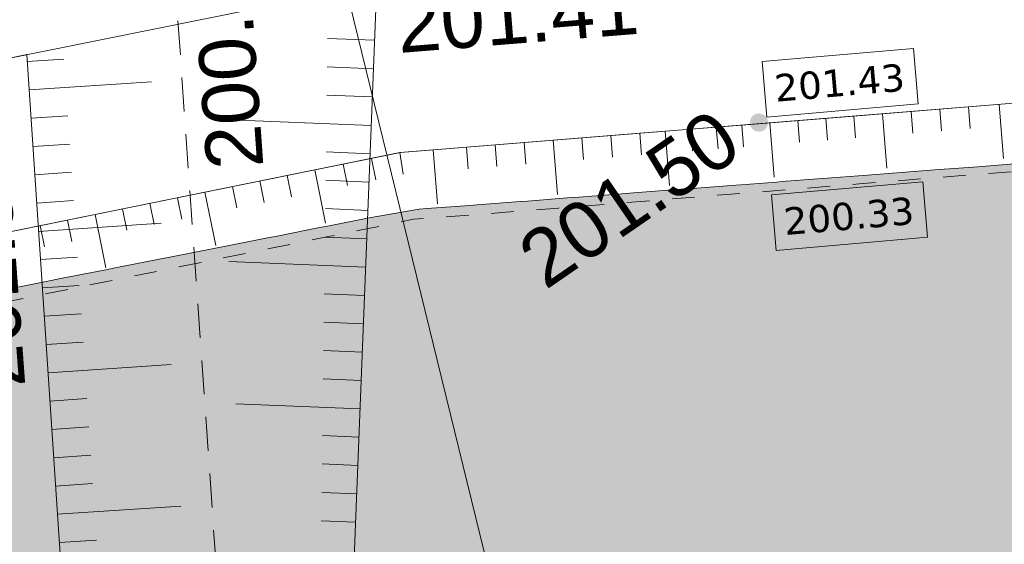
# Model space of a CAD drawing. Header units: millimetres. Extents: x -446952 to 537903, y -185749 to 168493.
# Tile 71 of 155: x 48869 to 66240, y 112543 to 121791. Entities that reach past the tile are written whole.
import ezdxf
from ezdxf.xclip import XClip

# ---------------------------------------------------------------- set-up
doc = ezdxf.new("R2010")
doc.units = ezdxf.units.MM
doc.header["$MEASUREMENT"] = 0
doc.header["$XCLIPFRAME"] = 0
for name, pattern in [('FOSSE', [1000, 600, -400]), ('Grille', [800, 400, -400]), ('Wipeout_Contour', [1000, 0, -1000])]:
    doc.linetypes.add(name, pattern=pattern)
for name, color, linetype in [('02 AF-17-0322 ZAE POMME- CHANTIER-2018-09-26_2_0000-VALORIS-NOUE DERIV BASSIN', 7, 'Continuous'), ('02 AF-17-0322 ZAE POMME- CHANTIER-2018-09-26_2_0000-VALORIS-NOUE DERIV BASSIN EAU MAX RETENTION', 7, 'Continuous'), ('02 AF-17-0322 ZAE POMME- CHANTIER-2018-09-26_2_0000-VALORIS-NOUE DERIV BASSIN TEXTE ET COTES', 7, 'Continuous'), ('02 AF-17-0322 ZAE POMME- CHANTIER-2018-09-26_2_02-PAP-EP TEXTE POUR 2000°', 7, 'Continuous'), ('02 AF-17-0322 ZAE POMME- CHANTIER-2018-09-26_2_2D - Dessins placés - Géomètre.2D', 7, 'Continuous'), ('02 AF-17-0322 ZAE POMME- CHANTIER-2018-09-26_2_X-PTS TOPO-TEXTE TOPOALT', 7, 'Continuous'), ('02 AF-17-0322 ZAE POMME- CHANTIER-2018-09-26_2_X-PTS TOPO-TOPOPOINT', 7, 'Continuous'), ('02 AF-17-0322 ZAE POMME- CHANTIER-2018-09-26_2_Y-FDP TOPO-TOP_AXE_FOSSE', 7, 'Continuous'), ('02 AF-17-0322 ZAE POMME- CHANTIER-2018-09-26_2_Y-FDP TOPO-TOP_BARBULE', 7, 'Continuous'), ('02 AF-17-0322 ZAE POMME- CHANTIER-2018-09-26_2_Y-FDP TOPO-TOP_TALUS', 7, 'Continuous'), ('2D - Dessins placés - Géomètre.2D', 7, 'Continuous')]:
    doc.layers.add(name, color=color, linetype=linetype)
doc.styles.add('STYLE_GENERE_3', font='verdana.ttf')
doc.styles.add('STYLE_GENERE_4', font='txt')

# ---------------------------------------------------------------- blocks, each defined once
blk = doc.blocks.new('Dessin_1_2', base_point=(-56559339, -2771872408))
at = {"color": 254, "linetype": 'Wipeout_Contour', "lineweight": 0, "ltscale": 2094265.569888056}
blk.add_wipeout([(-446952, -185749), (537903, -185749), (537903, 168493), (-446952, 168064)], dxfattribs=at).dxf.layer = '02 AF-17-0322 ZAE POMME- CHANTIER-2018-09-26_2_2D - Dessins placés - Géomètre.2D'
at = {"layer": '02 AF-17-0322 ZAE POMME- CHANTIER-2018-09-26_2_0000-VALORIS-NOUE DERIV BASSIN EAU MAX RETENTION', "linetype": 'Continuous', "lineweight": 15}
blk.add_hatch(color=255, dxfattribs=at).paths.add_polyline_path([(22336, 98100), (22382, 98110), (22909, 98221), (23193, 98281), (23726, 98394), (24005, 98453), (24573, 98572), (24864, 98633), (27530, 99191), (30466, 99806), (31445, 100011), (32422, 100224), (33376, 100442), (34327, 100668), (35277, 100904), (35926, 101070), (36575, 101241), (37222, 101415), (37840, 101587), (38032, 101640), (38653, 101818), (38841, 101872), (39465, 102056), (39649, 102110), (40179, 102271), (40331, 102317), (40863, 102483), (41012, 102529), (41546, 102699), (41692, 102745), (42371, 102967), (43049, 103193), (43726, 103423), (44493, 103691), (45259, 103965), (50698, 105925), (54449, 107275), (55190, 107543), (55312, 107587), (55891, 107799), (55978, 107832), (56559, 108065), (56635, 108097), (57230, 108328), (57299, 108356), (57904, 108568), (57972, 108593), (58582, 108807), (58651, 108832), (59295, 109057), (59368, 109084), (62210, 110068), (63546, 110542), (63622, 110569), (64328, 110816), (64989, 111043), (65650, 111264), (66311, 111481), (67020, 111708), (67729, 111929), (68438, 112145), (69287, 112397), (70136, 112640), (70985, 112876), (71835, 113105), (72621, 113309), (73407, 113507), (74194, 113699), (74952, 113862), (75012, 113875), (75792, 114060), (76573, 114239), (77554, 114446), (78536, 114642), (79519, 114829), (80503, 115007), (81488, 115174), (82473, 115333), (83460, 115482), (84447, 115621), (85435, 115751), (85545, 115764), (90049, 117938), (90551, 118346), (90928, 118520), (91349, 118845), (91802, 119045), (92151, 119301), (92663, 119516), (92953, 119512), (93502, 119756), (93775, 119733), (97909, 121711), (97130, 121651), (97128, 121651), (96261, 121584), (96257, 121583), (95392, 121517), (95385, 121516), (94522, 121450), (94514, 121449), (93653, 121383), (93642, 121382), (92820, 121319), (92807, 121318), (92001, 121256), (91987, 121255), (91169, 121189), (91152, 121188), (90337, 121122), (90318, 121121), (89504, 121056), (89483, 121054), (88680, 120990), (88657, 120988), (87855, 120924), (87830, 120922), (87031, 120858), (87004, 120856), (86048, 120779), (86011, 120777), (85059, 120701), (85019, 120698), (84071, 120622), (84027, 120619), (83082, 120543), (83035, 120540), (82093, 120465), (82043, 120461), (81105, 120386), (81051, 120382), (80117, 120308), (80059, 120304), (79128, 120229), (79067, 120225), (78140, 120151), (78074, 120147), (77152, 120073), (77082, 120068), (76164, 119995), (76090, 119990), (75361, 119932), (75300, 119928), (74573, 119870), (74509, 119866), (73771, 119809), (73704, 119804), (72976, 119748), (72906, 119743), (72182, 119688), (72109, 119682), (71387, 119627), (71312, 119622), (70532, 119562), (70449, 119556), (69671, 119497), (69586, 119490), (68811, 119431), (68722, 119425), (67950, 119366), (67859, 119359), (67215, 119310), (67137, 119304), (66494, 119255), (66414, 119249), (65773, 119200), (65692, 119194), (65095, 119149), (65017, 119143), (64422, 119097), (64343, 119091), (63749, 119046), (63668, 119040), (63034, 118992), (62946, 118985), (62314, 118937), (62224, 118930), (61594, 118882), (61503, 118875), (60661, 118811), (60535, 118801), (59696, 118738), (59567, 118728), (58732, 118664), (58600, 118654), (57829, 118595), (57700, 118585), (56940, 118528), (56810, 118518), (56051, 118460), (55918, 118450), (55171, 118321), (55037, 118298), (54298, 118152), (54160, 118126), (53413, 117978), (53270, 117951), (52478, 117794), (52324, 117764), (51517, 117605), (51357, 117574), (50554, 117415), (50389, 117384), (49591, 117226), (49422, 117194), (48628, 117037), (48454, 117004), (47668, 116848), (47489, 116814), (46708, 116659), (46525, 116625), (45748, 116471), (45560, 116435), (44788, 116283), (44595, 116246), (43828, 116094), (43630, 116057), (43006, 115933), (42841, 115902), (42219, 115779), (42051, 115747), (41433, 115625), (41261, 115593), (40719, 115486), (40565, 115456), (40026, 115350), (39869, 115320), (39333, 115214), (39173, 115184), (38641, 115079), (38478, 115048), (37949, 114944), (37784, 114913), (37258, 114809), (37090, 114777), (36471, 114655), (36270, 114616), (35654, 114495), (35449, 114456), (34836, 114335), (34628, 114295), (34140, 114199), (33971, 114166), (33485, 114071), (33315, 114038), (32830, 113943), (32658, 113909), (31954, 113771), (31698, 113721), (30999, 113584), (30739, 113534), (30044, 113397), (29779, 113346), (29073, 113207), (28798, 113154), (28096, 113016), (27817, 112962), (27119, 112825), (26836, 112770), (26142, 112634), (25854, 112578), (25166, 112443), (24873, 112386), (24251, 112264), (23982, 112211), (23364, 112090), (23090, 112037), (22476, 111917), (22199, 111863), (21594, 111744), (21315, 111690), (20721, 111573), (20440, 111519), (19850, 111403), (19566, 111348), (18979, 111233), (18970, 111231), (19051, 110836), (21270, 102327), (22193, 98789), (22319, 98183)])
blk.add_hatch(color=255, dxfattribs=at).paths.add_polyline_path([(22336, 98100), (22382, 98110), (22909, 98221), (23193, 98281), (23726, 98394), (24005, 98453), (24573, 98572), (24864, 98633), (27530, 99191), (30466, 99806), (31445, 100011), (32422, 100224), (33376, 100442), (34327, 100668), (35277, 100904), (35926, 101070), (36575, 101241), (37222, 101415), (37840, 101587), (38032, 101640), (38653, 101818), (38841, 101872), (39465, 102056), (39649, 102110), (40179, 102271), (40331, 102317), (40863, 102483), (41012, 102529), (41546, 102699), (41692, 102745), (42371, 102967), (43049, 103193), (43726, 103423), (44493, 103691), (45259, 103965), (50698, 105925), (54449, 107275), (55190, 107543), (55312, 107587), (55891, 107799), (55978, 107832), (56559, 108065), (56635, 108097), (57230, 108328), (57299, 108356), (57904, 108568), (57972, 108593), (58582, 108807), (58651, 108832), (59295, 109057), (59368, 109084), (62210, 110068), (63546, 110542), (63622, 110569), (64328, 110816), (64989, 111043), (65650, 111264), (66311, 111481), (67020, 111708), (67729, 111929), (68438, 112145), (69287, 112397), (70136, 112640), (70985, 112876), (71835, 113105), (72621, 113309), (73407, 113507), (74194, 113699), (74952, 113862), (75012, 113875), (75792, 114060), (76573, 114239), (77554, 114446), (78536, 114642), (79519, 114829), (80503, 115007), (81488, 115174), (82473, 115333), (83460, 115482), (84447, 115621), (85435, 115751), (85545, 115764), (90049, 117938), (90551, 118346), (90928, 118520), (91349, 118845), (91802, 119045), (92151, 119301), (92663, 119516), (92953, 119512), (93502, 119756), (93775, 119733), (97909, 121711), (97130, 121651), (97128, 121651), (96261, 121584), (96257, 121583), (95392, 121517), (95385, 121516), (94522, 121450), (94514, 121449), (93653, 121383), (93642, 121382), (92820, 121319), (92807, 121318), (92001, 121256), (91987, 121255), (91169, 121189), (91152, 121188), (90337, 121122), (90318, 121121), (89504, 121056), (89483, 121054), (88680, 120990), (88657, 120988), (87855, 120924), (87830, 120922), (87031, 120858), (87004, 120856), (86048, 120779), (86011, 120777), (85059, 120701), (85019, 120698), (84071, 120622), (84027, 120619), (83082, 120543), (83035, 120540), (82093, 120465), (82043, 120461), (81105, 120386), (81051, 120382), (80117, 120308), (80059, 120304), (79128, 120229), (79067, 120225), (78140, 120151), (78074, 120147), (77152, 120073), (77082, 120068), (76164, 119995), (76090, 119990), (75361, 119932), (75300, 119928), (74573, 119870), (74509, 119866), (73771, 119809), (73704, 119804), (72976, 119748), (72906, 119743), (72182, 119688), (72109, 119682), (71387, 119627), (71312, 119622), (70532, 119562), (70449, 119556), (69671, 119497), (69586, 119490), (68811, 119431), (68722, 119425), (67950, 119366), (67859, 119359), (67215, 119310), (67137, 119304), (66494, 119255), (66414, 119249), (65773, 119200), (65692, 119194), (65095, 119149), (65017, 119143), (64422, 119097), (64343, 119091), (63749, 119046), (63668, 119040), (63034, 118992), (62946, 118985), (62314, 118937), (62224, 118930), (61594, 118882), (61503, 118875), (60661, 118811), (60535, 118801), (59696, 118738), (59567, 118728), (58732, 118664), (58600, 118654), (57829, 118595), (57700, 118585), (56940, 118528), (56810, 118518), (56051, 118460), (55918, 118450), (55171, 118321), (55037, 118298), (54298, 118152), (54160, 118126), (53413, 117978), (53270, 117951), (52478, 117794), (52324, 117764), (51517, 117605), (51357, 117574), (50554, 117415), (50389, 117384), (49591, 117226), (49422, 117194), (48628, 117037), (48454, 117004), (47668, 116848), (47489, 116814), (46708, 116659), (46525, 116625), (45748, 116471), (45560, 116435), (44788, 116283), (44595, 116246), (43828, 116094), (43630, 116057), (43006, 115933), (42841, 115902), (42219, 115779), (42051, 115747), (41433, 115625), (41261, 115593), (40719, 115486), (40565, 115456), (40026, 115350), (39869, 115320), (39333, 115214), (39173, 115184), (38641, 115079), (38478, 115048), (37949, 114944), (37784, 114913), (37258, 114809), (37090, 114777), (36471, 114655), (36270, 114616), (35654, 114495), (35449, 114456), (34836, 114335), (34628, 114295), (34140, 114199), (33971, 114166), (33485, 114071), (33315, 114038), (32830, 113943), (32658, 113909), (31954, 113771), (31698, 113721), (30999, 113584), (30739, 113534), (30044, 113397), (29779, 113346), (29073, 113207), (28798, 113154), (28096, 113016), (27817, 112962), (27119, 112825), (26836, 112770), (26142, 112634), (25854, 112578), (25166, 112443), (24873, 112386), (24251, 112264), (23982, 112211), (23364, 112090), (23090, 112037), (22476, 111917), (22199, 111863), (21594, 111744), (21315, 111690), (20721, 111573), (20440, 111519), (19850, 111403), (19566, 111348), (18979, 111233), (18970, 111231), (19051, 110836), (21270, 102327), (22193, 98789), (22319, 98183)])
at = {"layer": '02 AF-17-0322 ZAE POMME- CHANTIER-2018-09-26_2_0000-VALORIS-NOUE DERIV BASSIN TEXTE ET COTES', "linetype": 'Continuous', "lineweight": 15}
for points in [[(62043, 120069, 1), (61779, 119887, 1)], [(62148, 118834, 1), (61884, 118653, 1)]]:
    blk.add_hatch(color=7, dxfattribs=at).paths.add_polyline_path(points)
at = {"layer": '02 AF-17-0322 ZAE POMME- CHANTIER-2018-09-26_2_0000-VALORIS-NOUE DERIV BASSIN', "color": 7, "linetype": 'Continuous', "lineweight": 15}
for p, q in [((65101, 120214), (65132, 119832)), ((65607, 120255), (65638, 119872)), ((66148, 120298), (66225, 119342)), ((63090, 120053), (63121, 119670)), ((63584, 120093), (63614, 119710)), ((64089, 120133), (64166, 119176)), ((64595, 120174), (64626, 119791)), ((61159, 119898), (61189, 119515)), ((61609, 119934), (61640, 119551)), ((62103, 119974), (62180, 119017)), ((62596, 120013), (62627, 119631)), ((58787, 119708), (58818, 119325)), ((59297, 119749), (59328, 119366)), ((59807, 119789), (59838, 119407)), ((60257, 119826), (60334, 118869)), ((60708, 119862), (60739, 119479)), ((56749, 119544), (56780, 119161)), ((57258, 119585), (57289, 119202)), ((57768, 119626), (57799, 119243)), ((58278, 119667), (58355, 118710)), ((55077, 119347), (55153, 118971)), ((55578, 119449), (55632, 119068)), ((56164, 119496), (56241, 118543)), ((54576, 119246), (54652, 118869)), ((53590, 119046), (53666, 118669)), ((54075, 119144), (54265, 118203)), ((52621, 118850), (52697, 118473)), ((53106, 118948), (53182, 118571)), ((51652, 118653), (51728, 118277)), ((52136, 118751), (52327, 117810)), ((51167, 118555), (51243, 118179)), ((50198, 118359), (50388, 117418)), ((50682, 118457), (50759, 118080)), ((49228, 118162), (49305, 117786)), ((49713, 118260), (49789, 117884))]:
    blk.add_line(p, q, dxfattribs=at)
at = {"layer": '02 AF-17-0322 ZAE POMME- CHANTIER-2018-09-26_2_0000-VALORIS-NOUE DERIV BASSIN', "color": 7, "linetype": 'Continuous', "lineweight": 15, "flags": 128}
for points in [[(91712, 125425), (73856, 123927), (55171, 122427), (36316, 118608), (17325, 114783), (3128, 111381), (-28411, 104933), (-38552, 102306), (-51293, 102476), (-73254, 103353), (-90002, 103813), (-113722, 106251), (-139344, 106901), (-162975, 107906), (-173992, 108148)], [(66690, 120342), (65607, 120255), (64595, 120174), (63584, 120093), (61609, 119934), (59807, 119789), (58278, 119667), (56749, 119544), (55578, 119449), (54075, 119144), (52136, 118751), (50198, 118359), (48259, 117966), (46653, 117641), (45047, 117315), (43441, 116990), (42258, 116750), (41075, 116511), (40032, 116299), (38989, 116088), (37884, 115864), (36775, 115640), (35622, 115408), (34469, 115175)], [(91957, 122435), (74101, 120937), (55590, 119451), (36910, 115667), (17971, 111853), (3778, 108451), (-27734, 102009), (-38190, 99301), (-51372, 99477), (-73355, 100354), (-90197, 100817), (-113914, 103255), (-139446, 103902), (-163072, 104907), (-174058, 105149)]]:
    blk.add_lwpolyline(points, dxfattribs=at)
at = {"layer": '02 AF-17-0322 ZAE POMME- CHANTIER-2018-09-26_2_0000-VALORIS-NOUE DERIV BASSIN', "color": 7, "linetype": 'Grille', "lineweight": 15, "flags": 128}
blk.add_lwpolyline([(103833, 122188), (102615, 122090), (100786, 121942), (98957, 121795), (97129, 121648), (95391, 121508), (93654, 121368), (92063, 121240), (90387, 121099), (88697, 120958), (87007, 120816), (85111, 120657), (83216, 120498), (81320, 120338), (79425, 120179), (77529, 120020), (75633, 119861), (73722, 119703), (72522, 119606), (71321, 119510), (70044, 119407), (68957, 119320), (67869, 119233), (66786, 119146), (65703, 119059), (64691, 118978), (63680, 118896), (61705, 118738), (59903, 118593), (58374, 118471), (56845, 118348), (55817, 118272), (54313, 117968), (52375, 117575), (50436, 117183), (48497, 116790), (46892, 116465), (45286, 116139), (43680, 115814), (42496, 115574), (41313, 115335), (40270, 115123), (39228, 114912), (38122, 114688), (37012, 114463), (35859, 114231), (34706, 113999), (33713, 113799), (32720, 113599), (31283, 113310), (29845, 113020), (28211, 112691), (26578, 112362), (24944, 112033), (23292, 111700), (21640, 111368), (21637, 111367)], dxfattribs=at)
blk.add_lwpolyline([(23051, 98968), (30992, 100503, 0.036324), (45002, 104282), (63594, 110779, -0.067415), (89895, 116152), (104097, 117103)], format="xyb", dxfattribs=at)
at = {"layer": '02 AF-17-0322 ZAE POMME- CHANTIER-2018-09-26_2_0000-VALORIS-NOUE DERIV BASSIN EAU MAX RETENTION', "color": 255, "linetype": 'Continuous', "lineweight": 15, "flags": 128}
blk.add_lwpolyline([(66414, 119249), (65773, 119200), (65692, 119194), (65095, 119149), (65017, 119143), (64422, 119097), (64343, 119091), (63749, 119046), (63668, 119040), (63034, 118992), (62946, 118985), (62314, 118937), (62224, 118930), (61594, 118882), (61503, 118875), (60661, 118811), (60535, 118801), (59696, 118738), (59567, 118728), (58732, 118664), (58600, 118654), (57829, 118595), (57700, 118585), (56940, 118528), (56810, 118518), (56051, 118460), (55918, 118450), (55171, 118321), (55037, 118298), (54298, 118152), (54160, 118126), (53413, 117978), (53270, 117951), (52478, 117794), (52324, 117764), (51517, 117605), (51357, 117574), (50554, 117415), (50389, 117384), (49591, 117226), (49422, 117194), (48628, 117037)], dxfattribs=at)
blk.add_lwpolyline([(66414, 119249), (65773, 119200), (65692, 119194), (65095, 119149), (65017, 119143), (64422, 119097), (64343, 119091), (63749, 119046), (63668, 119040), (63034, 118992), (62946, 118985), (62314, 118937), (62224, 118930), (61594, 118882), (61503, 118875), (60661, 118811), (60535, 118801), (59696, 118738), (59567, 118728), (58732, 118664), (58600, 118654), (57829, 118595), (57700, 118585), (56940, 118528), (56810, 118518), (56051, 118460), (55918, 118450), (55171, 118321), (55037, 118298), (54298, 118152), (54160, 118126), (53413, 117978), (53270, 117951), (52478, 117794), (52324, 117764), (51517, 117605), (51357, 117574), (50554, 117415), (50389, 117384), (49591, 117226), (49422, 117194), (48628, 117037)], dxfattribs=at)
at = {"layer": '02 AF-17-0322 ZAE POMME- CHANTIER-2018-09-26_2_0000-VALORIS-NOUE DERIV BASSIN TEXTE ET COTES', "color": 7, "linetype": 'Continuous', "lineweight": 15, "flags": 128}
for points in [[(62052, 120075), (61968, 121052), (64637, 121283), (64722, 120307)], [(62216, 117725), (62132, 118701), (64801, 118933), (64886, 117956)]]:
    blk.add_lwpolyline(points, close=True, dxfattribs=at)
at = {"layer": '02 AF-17-0322 ZAE POMME- CHANTIER-2018-09-26_2_02-PAP-EP TEXTE POUR 2000°', "color": 30, "linetype": 'Continuous', "lineweight": 15, "true_color": 0xff6600, "flags": 128}
blk.add_lwpolyline([(50743, 138183), (58105, 108168)], dxfattribs=at)
at = {"layer": '02 AF-17-0322 ZAE POMME- CHANTIER-2018-09-26_2_X-PTS TOPO-TOPOPOINT', "color": 14, "linetype": 'Continuous', "lineweight": 15, "true_color": 0xa80f02}
for p, q in [((49168, 118576), (49168, 118576)), ((57195, 117882), (57195, 117882))]:
    blk.add_line(p, q, dxfattribs=at)
at = {"layer": '02 AF-17-0322 ZAE POMME- CHANTIER-2018-09-26_2_Y-FDP TOPO-TOP_AXE_FOSSE', "color": 14, "linetype": 'FOSSE', "lineweight": 15, "true_color": 0xa80f02, "flags": 128}
blk.add_lwpolyline([(51591, 122768), (53308, 98290), (58791, 98623), (71096, 98102), (92400, 97252), (115433, 96299), (124087, 95878)], dxfattribs=at)
at = {"layer": '02 AF-17-0322 ZAE POMME- CHANTIER-2018-09-26_2_Y-FDP TOPO-TOP_BARBULE', "color": 14, "linetype": 'Continuous', "lineweight": 15, "true_color": 0xa80f02}
for p, q in [((55131, 121428), (54302, 121461)), ((49002, 121054), (49649, 121097)), ((55111, 120928), (54295, 120960)), ((49036, 120555), (51194, 120699)), ((55092, 120429), (54289, 120460)), ((49069, 120056), (49717, 120099)), ((55072, 119929), (52439, 120033)), ((49102, 119557), (49751, 119600)), ((55052, 119429), (54275, 119460)), ((49136, 119058), (49784, 119101)), ((55032, 118930), (54269, 118960)), ((49169, 118559), (49818, 118603)), ((55013, 118430), (54262, 118460)), ((49202, 118060), (51367, 118205)), ((54993, 117930), (54256, 117960)), ((49236, 117561), (49886, 117605)), ((54973, 117431), (52560, 117526)), ((49269, 117063), (49919, 117106)), ((54953, 116931), (54243, 116959)), ((49302, 116564), (49953, 116607)), ((54934, 116432), (54236, 116459)), ((49336, 116065), (49987, 116108)), ((54914, 115932), (54229, 115959)), ((49369, 115566), (51541, 115711)), ((54894, 115432), (54223, 115459)), ((49402, 115067), (50054, 115111)), ((54874, 114933), (52681, 115020)), ((49436, 114568), (50088, 114612)), ((54854, 114433), (54210, 114459)), ((49469, 114069), (50122, 114113)), ((54835, 113934), (54203, 113959)), ((49502, 113570), (50155, 113614)), ((54815, 113434), (54197, 113458)), ((49536, 113071), (51714, 113217)), ((54795, 112934), (54190, 112958)), ((49569, 112573), (50223, 112616))]:
    blk.add_line(p, q, dxfattribs=at)
at = {"layer": '02 AF-17-0322 ZAE POMME- CHANTIER-2018-09-26_2_Y-FDP TOPO-TOP_TALUS', "color": 14, "linetype": 'Continuous', "lineweight": 15, "true_color": 0xa80f02, "flags": 128}
for points in [[(55171, 122427), (54364, 102030), (59414, 100296)], [(-173992, 108148), (-162975, 107906), (-139344, 106901), (-113722, 106251), (-90002, 103813), (-73254, 103353), (-51293, 102476), (-38552, 102306), (-28411, 104933), (3128, 111381), (17325, 114783), (36316, 118608), (48994, 121176)], [(50536, 98105), (48994, 121176)]]:
    blk.add_lwpolyline(points, dxfattribs=at)
at = {"layer": '02 AF-17-0322 ZAE POMME- CHANTIER-2018-09-26_2_0000-VALORIS-NOUE DERIV BASSIN TEXTE ET COTES', "color": 7, "linetype": 'Continuous', "lineweight": 15, "char_height": 480, "attachment_point": 4, "rotation": 4.9574, "style": 'STYLE_GENERE_3'}
for s, insert in [('\\A1;{\\pql;\\fVerdana|b0|i0|c0|p38;201.43}', (62186, 120578)), ('\\A1;{\\pql;\\fVerdana|b0|i0|c0|p38;200.33}', (62350, 118228))]:
    blk.add_mtext(s, dxfattribs=dict(at, insert=insert))
at = {"layer": '02 AF-17-0322 ZAE POMME- CHANTIER-2018-09-26_2_X-PTS TOPO-TEXTE TOPOALT', "color": 14, "linetype": 'Continuous', "lineweight": 15, "true_color": 0xa80f02, "char_height": 1000, "attachment_point": 1, "style": 'STYLE_GENERE_4'}
for s, insert, rotation in [('\\A1;{\\pql;\\fArial|b0|i0|c0|p38;200.62}', (52172, 119125), 94.0138), ('\\A1;{\\pql;\\fArial|b0|i0|c0|p38;201.41}', (55481, 122201), 4.5892), ('\\A1;{\\pql;\\fArial|b0|i0|c0|p38;201.50}', (57577, 117841), 34.5271), ('\\A1;{\\pql;\\fArial|b0|i0|c0|p38;201.51}', (47972, 115249), 94.2351)]:
    blk.add_mtext(s, dxfattribs=dict(at, insert=insert, rotation=rotation))

msp = doc.modelspace()

# ---------------------------------------------------------------- block references
at = {"layer": '2D - Dessins placés - Géomètre.2D', "color": 7, "linetype": 'Continuous', "lineweight": 40}
ref = msp.add_blockref('Dessin_1_2', (-56559339, -2771872408), dxfattribs=at)
XClip(ref).set_block_clipping_path([(-446952.2139278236, -185748.9586169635), (537903.0822630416, -185748.9586169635), (537903.0822630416, 168492.6257651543), (-446952.2139278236, 168063.6339895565)])

doc.saveas('drawing.dxf')
